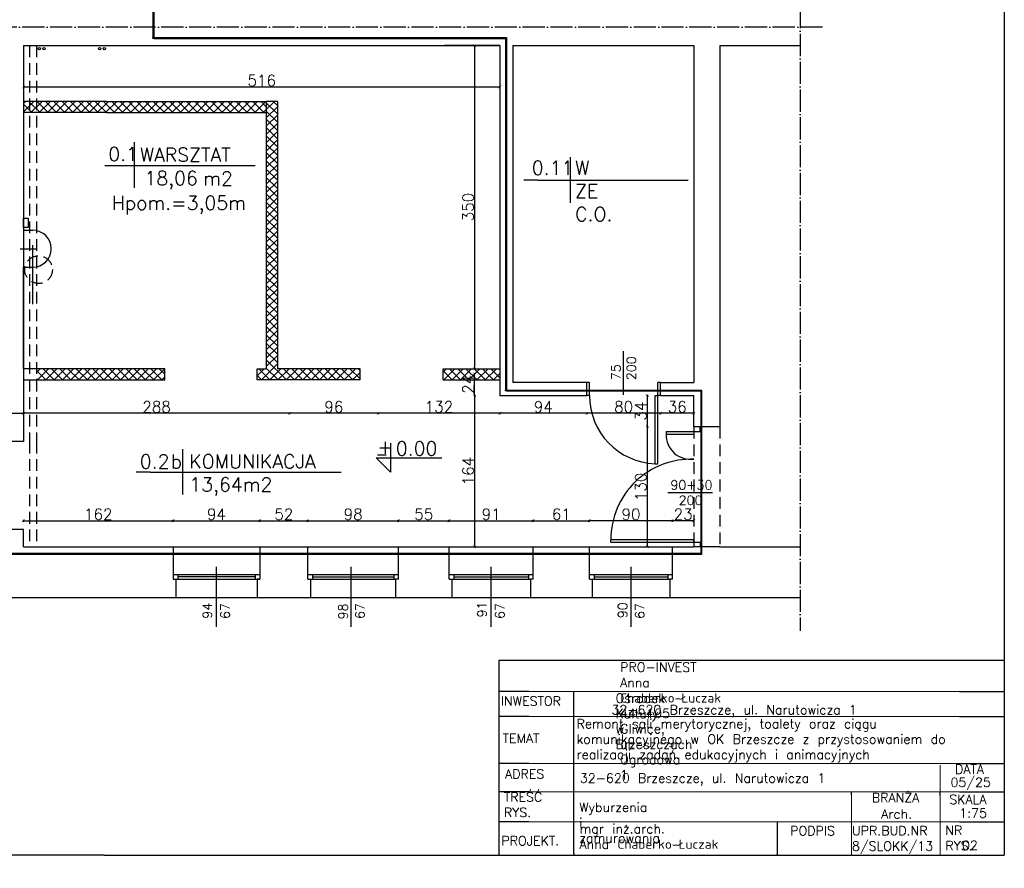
# Model space of a CAD drawing. Header units: millimetres. Extents: x -155361 to 49141, y -33787 to 6941.
# Tile 40 of 44: x -21397 to -20331, y 4366 to 5285. Entities that reach past the tile are written whole.
import ezdxf

# ---------------------------------------------------------------- set-up
doc = ezdxf.new("R2010")
doc.units = ezdxf.units.MM
doc.linetypes.add('ACAD_ISO04W100', pattern=[30, 24, -3, 0, -3])
doc.linetypes.add('DASHED', pattern=[19.05, 12.7, -6.35])
doc.layers.add('P', color=250, linetype='Continuous', lineweight=100)
doc.styles.add('Opisowy', font='txt.shx')
doc.styles.get("Standard").update_dxf_attribs({"font": 'txt.shx'})
doc.dimstyles.new('ISO-25', dxfattribs={"dimtxt": 12, "dimasz": 3, "dimexe": 1, "dimexo": 1, "dimgap": 1, "dimtad": 1, "dimdec": 0, "dimtxsty": 'Opisowy', "dimblk": 'ARCHTICK', "dimcen": 2.5, "dimadec": 0, "dimazin": 0, "dimtfac": 1, "dimtdec": 0, "dimtmove": 0, "dimatfit": 3, "dimldrblk": 'ARCHTICK', "dimfxl": 1, "dimfxlon": 1, "dimarcsym": 0})
pattern_1 = [(45, (-413.4446, 6057.9826), (-4.490128, 4.490128), []), (135, (-413.4446, 6057.9826), (-4.490128, -4.490128), [])]

# ---------------------------------------------------------------- blocks, each defined once
blk = doc.blocks.new('_ArchTick')
at = {"color": 0, "linetype": 'ByBlock', "const_width": 0.15}
blk.add_lwpolyline([(-0.5, -0.5), (0.5, 0.5)], dxfattribs=at)
blk = doc.blocks.new('*D11401')
at = {"color": 0, "lineweight": -2}
for p, q in [((-21434.1, 4857.7), (-21434.1, 4859.7)), ((-21434.1, 4858.7), (-21393.1, 4858.7)), ((-21393.1, 4857.7), (-21393.1, 4859.7))]:
    blk.add_line(p, q, dxfattribs=at)
at = {"layer": 'Defpoints', "color": 0}
for p in [(-21393.1, 4858.7), (-21434.1, 4841.2), (-21393.1, 4841.2)]:
    blk.add_point(p, dxfattribs=at)
at = {"color": 0, "lineweight": -2, "xscale": 3, "yscale": 3, "zscale": 3, "rotation": 180}
blk.add_blockref('_ArchTick', (-21434.1, 4858.7), dxfattribs=at)
at = {"color": 0, "lineweight": -2, "xscale": 3, "yscale": 3, "zscale": 3}
blk.add_blockref('_ArchTick', (-21393.1, 4858.7), dxfattribs=at)
at = {"color": 0, "insert": (-21413.6, 4865.7), "char_height": 12, "attachment_point": 5, "style": 'Opisowy'}
blk.add_mtext('41', dxfattribs=at)
blk = doc.blocks.new('*D11439')
at = {"color": 0, "lineweight": -2}
for p, q in [((-21393.1, 4859.7), (-21393.1, 4857.7)), ((-21105, 4858.7), (-21393.1, 4858.7)), ((-21105, 4859.7), (-21105, 4857.7))]:
    blk.add_line(p, q, dxfattribs=at)
at = {"layer": 'Defpoints', "color": 0}
for p in [(-21393.1, 4915.2), (-21105, 4915.2), (-21393.1, 4858.7)]:
    blk.add_point(p, dxfattribs=at)
at = {"color": 0, "lineweight": -2, "xscale": 3, "yscale": 3, "zscale": 3, "rotation": 180}
blk.add_blockref('_ArchTick', (-21393.1, 4858.7), dxfattribs=at)
at = {"color": 0, "lineweight": -2, "xscale": 3, "yscale": 3, "zscale": 3}
blk.add_blockref('_ArchTick', (-21105, 4858.7), dxfattribs=at)
at = {"color": 0, "insert": (-21249, 4865.7), "char_height": 12, "attachment_point": 5, "style": 'Opisowy'}
blk.add_mtext('288', dxfattribs=at)
blk = doc.blocks.new('*D11440')
at = {"color": 0, "lineweight": -2}
for p, q in [((-21105, 4859.7), (-21105, 4857.7)), ((-21009.1, 4858.7), (-21105, 4858.7)), ((-21009.1, 4859.7), (-21009.1, 4857.7))]:
    blk.add_line(p, q, dxfattribs=at)
at = {"layer": 'Defpoints', "color": 0}
for p in [(-21105, 4915.2), (-21009.1, 4915.2), (-21105, 4858.7)]:
    blk.add_point(p, dxfattribs=at)
at = {"color": 0, "lineweight": -2, "xscale": 3, "yscale": 3, "zscale": 3, "rotation": 180}
blk.add_blockref('_ArchTick', (-21105, 4858.7), dxfattribs=at)
at = {"color": 0, "lineweight": -2, "xscale": 3, "yscale": 3, "zscale": 3}
blk.add_blockref('_ArchTick', (-21009.1, 4858.7), dxfattribs=at)
at = {"color": 0, "insert": (-21057, 4865.7), "char_height": 12, "attachment_point": 5, "style": 'Opisowy'}
blk.add_mtext('96', dxfattribs=at)
blk = doc.blocks.new('*D11441')
at = {"color": 0, "lineweight": -2}
for p, q in [((-21009.1, 4859.7), (-21009.1, 4857.7)), ((-20877.1, 4858.7), (-21009.1, 4858.7)), ((-20877.1, 4859.7), (-20877.1, 4857.7))]:
    blk.add_line(p, q, dxfattribs=at)
at = {"layer": 'Defpoints', "color": 0}
for p in [(-21009.1, 4915.2), (-20877.1, 4915.2), (-21009.1, 4858.7)]:
    blk.add_point(p, dxfattribs=at)
at = {"color": 0, "lineweight": -2, "xscale": 3, "yscale": 3, "zscale": 3, "rotation": 180}
blk.add_blockref('_ArchTick', (-21009.1, 4858.7), dxfattribs=at)
at = {"color": 0, "lineweight": -2, "xscale": 3, "yscale": 3, "zscale": 3}
blk.add_blockref('_ArchTick', (-20877.1, 4858.7), dxfattribs=at)
at = {"color": 0, "insert": (-20943.1, 4865.7), "char_height": 12, "attachment_point": 5, "style": 'Opisowy'}
blk.add_mtext('132', dxfattribs=at)
blk = doc.blocks.new('*D11442')
at = {"color": 0, "lineweight": -2}
for p, q in [((-20877.1, 4859.7), (-20877.1, 4857.7)), ((-20783.1, 4858.7), (-20877.1, 4858.7)), ((-20783.1, 4859.7), (-20783.1, 4857.7))]:
    blk.add_line(p, q, dxfattribs=at)
at = {"layer": 'Defpoints', "color": 0}
for p in [(-20877.1, 4891.2), (-20783.1, 4891.2), (-20877.1, 4858.7)]:
    blk.add_point(p, dxfattribs=at)
at = {"color": 0, "lineweight": -2, "xscale": 3, "yscale": 3, "zscale": 3, "rotation": 180}
blk.add_blockref('_ArchTick', (-20877.1, 4858.7), dxfattribs=at)
at = {"color": 0, "lineweight": -2, "xscale": 3, "yscale": 3, "zscale": 3}
blk.add_blockref('_ArchTick', (-20783.1, 4858.7), dxfattribs=at)
at = {"color": 0, "insert": (-20830.1, 4865.7), "char_height": 12, "attachment_point": 5, "style": 'Opisowy'}
blk.add_mtext('94', dxfattribs=at)
blk = doc.blocks.new('*D11443')
at = {"color": 0, "lineweight": -2}
for p, q in [((-20783.1, 4859.7), (-20783.1, 4857.7)), ((-20703.1, 4858.7), (-20783.1, 4858.7)), ((-20703.1, 4859.7), (-20703.1, 4857.7))]:
    blk.add_line(p, q, dxfattribs=at)
at = {"layer": 'Defpoints', "color": 0}
for p in [(-20783.1, 4891.2), (-20703.1, 4891.2), (-20783.1, 4858.7)]:
    blk.add_point(p, dxfattribs=at)
at = {"color": 0, "lineweight": -2, "xscale": 3, "yscale": 3, "zscale": 3, "rotation": 180}
blk.add_blockref('_ArchTick', (-20783.1, 4858.7), dxfattribs=at)
at = {"color": 0, "lineweight": -2, "xscale": 3, "yscale": 3, "zscale": 3}
blk.add_blockref('_ArchTick', (-20703.1, 4858.7), dxfattribs=at)
at = {"color": 0, "insert": (-20743.1, 4865.7), "char_height": 12, "attachment_point": 5, "style": 'Opisowy'}
blk.add_mtext('80', dxfattribs=at)
blk = doc.blocks.new('*D11444')
at = {"color": 0, "lineweight": -2}
for p, q in [((-20703.1, 4859.7), (-20703.1, 4857.7)), ((-20667.1, 4858.7), (-20703.1, 4858.7)), ((-20667.1, 4859.7), (-20667.1, 4857.7))]:
    blk.add_line(p, q, dxfattribs=at)
at = {"layer": 'Defpoints', "color": 0}
for p in [(-20703.1, 4891.2), (-20667.1, 4891.2), (-20703.1, 4858.7)]:
    blk.add_point(p, dxfattribs=at)
at = {"color": 0, "lineweight": -2, "xscale": 3, "yscale": 3, "zscale": 3, "rotation": 180}
blk.add_blockref('_ArchTick', (-20703.1, 4858.7), dxfattribs=at)
at = {"color": 0, "lineweight": -2, "xscale": 3, "yscale": 3, "zscale": 3}
blk.add_blockref('_ArchTick', (-20667.1, 4858.7), dxfattribs=at)
at = {"color": 0, "insert": (-20685.1, 4865.7), "char_height": 12, "attachment_point": 5, "style": 'Opisowy'}
blk.add_mtext('36', dxfattribs=at)
blk = doc.blocks.new('*D11488')
at = {"color": 0, "lineweight": -2}
for p, q in [((-21393.1, 4741.3), (-21393.1, 4743.3)), ((-21393.1, 4742.3), (-21231.1, 4742.3)), ((-21231.1, 4741.3), (-21231.1, 4743.3))]:
    blk.add_line(p, q, dxfattribs=at)
at = {"layer": 'Defpoints', "color": 0}
for p in [(-21231.1, 4742.3), (-21393.1, 4705.9), (-21231.1, 4705.9)]:
    blk.add_point(p, dxfattribs=at)
at = {"color": 0, "lineweight": -2, "xscale": 3, "yscale": 3, "zscale": 3, "rotation": 180}
blk.add_blockref('_ArchTick', (-21393.1, 4742.3), dxfattribs=at)
at = {"color": 0, "lineweight": -2, "xscale": 3, "yscale": 3, "zscale": 3}
blk.add_blockref('_ArchTick', (-21231.1, 4742.3), dxfattribs=at)
at = {"color": 0, "insert": (-21312.1, 4749.3), "char_height": 12, "attachment_point": 5, "style": 'Opisowy'}
blk.add_mtext('162', dxfattribs=at)
blk = doc.blocks.new('*D11489')
at = {"color": 0, "lineweight": -2}
for p, q in [((-21231.1, 4741.3), (-21231.1, 4743.3)), ((-21231.1, 4742.3), (-21137.1, 4742.3)), ((-21137.1, 4741.3), (-21137.1, 4743.3))]:
    blk.add_line(p, q, dxfattribs=at)
at = {"layer": 'Defpoints', "color": 0}
for p in [(-21137.1, 4742.3), (-21231.1, 4704.4), (-21137.1, 4704.4)]:
    blk.add_point(p, dxfattribs=at)
at = {"color": 0, "lineweight": -2, "xscale": 3, "yscale": 3, "zscale": 3, "rotation": 180}
blk.add_blockref('_ArchTick', (-21231.1, 4742.3), dxfattribs=at)
at = {"color": 0, "lineweight": -2, "xscale": 3, "yscale": 3, "zscale": 3}
blk.add_blockref('_ArchTick', (-21137.1, 4742.3), dxfattribs=at)
at = {"color": 0, "insert": (-21184.1, 4749.3), "char_height": 12, "attachment_point": 5, "style": 'Opisowy'}
blk.add_mtext('94', dxfattribs=at)
blk = doc.blocks.new('*D11490')
at = {"color": 0, "lineweight": -2}
for p, q in [((-21137.1, 4741.3), (-21137.1, 4743.3)), ((-21137.1, 4742.3), (-21085.1, 4742.3)), ((-21085.1, 4741.3), (-21085.1, 4743.3))]:
    blk.add_line(p, q, dxfattribs=at)
at = {"layer": 'Defpoints', "color": 0}
for p in [(-21085.1, 4742.3), (-21137.1, 4705.9), (-21085.1, 4705.9)]:
    blk.add_point(p, dxfattribs=at)
at = {"color": 0, "lineweight": -2, "xscale": 3, "yscale": 3, "zscale": 3, "rotation": 180}
blk.add_blockref('_ArchTick', (-21137.1, 4742.3), dxfattribs=at)
at = {"color": 0, "lineweight": -2, "xscale": 3, "yscale": 3, "zscale": 3}
blk.add_blockref('_ArchTick', (-21085.1, 4742.3), dxfattribs=at)
at = {"color": 0, "insert": (-21111.1, 4749.3), "char_height": 12, "attachment_point": 5, "style": 'Opisowy'}
blk.add_mtext('52', dxfattribs=at)
blk = doc.blocks.new('*D11491')
at = {"color": 0, "lineweight": -2}
for p, q in [((-21085.1, 4741.3), (-21085.1, 4743.3)), ((-21085.1, 4742.3), (-20987.1, 4742.3)), ((-20987.1, 4741.3), (-20987.1, 4743.3))]:
    blk.add_line(p, q, dxfattribs=at)
at = {"layer": 'Defpoints', "color": 0}
for p in [(-20987.1, 4742.3), (-21085.1, 4708.5), (-20987.1, 4708.5)]:
    blk.add_point(p, dxfattribs=at)
at = {"color": 0, "lineweight": -2, "xscale": 3, "yscale": 3, "zscale": 3, "rotation": 180}
blk.add_blockref('_ArchTick', (-21085.1, 4742.3), dxfattribs=at)
at = {"color": 0, "lineweight": -2, "xscale": 3, "yscale": 3, "zscale": 3}
blk.add_blockref('_ArchTick', (-20987.1, 4742.3), dxfattribs=at)
at = {"color": 0, "insert": (-21036.1, 4749.3), "char_height": 12, "attachment_point": 5, "style": 'Opisowy'}
blk.add_mtext('98', dxfattribs=at)
blk = doc.blocks.new('*D11492')
at = {"color": 0, "lineweight": -2}
for p, q in [((-20987.1, 4741.3), (-20987.1, 4743.3)), ((-20987.1, 4742.3), (-20932.1, 4742.3)), ((-20932.1, 4741.3), (-20932.1, 4743.3))]:
    blk.add_line(p, q, dxfattribs=at)
at = {"layer": 'Defpoints', "color": 0}
for p in [(-20932.1, 4742.3), (-20987.1, 4708.5), (-20932.1, 4708.5)]:
    blk.add_point(p, dxfattribs=at)
at = {"color": 0, "lineweight": -2, "xscale": 3, "yscale": 3, "zscale": 3, "rotation": 180}
blk.add_blockref('_ArchTick', (-20987.1, 4742.3), dxfattribs=at)
at = {"color": 0, "lineweight": -2, "xscale": 3, "yscale": 3, "zscale": 3}
blk.add_blockref('_ArchTick', (-20932.1, 4742.3), dxfattribs=at)
at = {"color": 0, "insert": (-20959.6, 4749.3), "char_height": 12, "attachment_point": 5, "style": 'Opisowy'}
blk.add_mtext('55', dxfattribs=at)
blk = doc.blocks.new('*D11493')
at = {"color": 0, "lineweight": -2}
for p, q in [((-20932.1, 4741.3), (-20932.1, 4743.3)), ((-20932.1, 4742.3), (-20841.1, 4742.3)), ((-20841.1, 4741.3), (-20841.1, 4743.3))]:
    blk.add_line(p, q, dxfattribs=at)
at = {"layer": 'Defpoints', "color": 0}
for p in [(-20841.1, 4742.3), (-20932.1, 4713.8), (-20841.1, 4713.8)]:
    blk.add_point(p, dxfattribs=at)
at = {"color": 0, "lineweight": -2, "xscale": 3, "yscale": 3, "zscale": 3, "rotation": 180}
blk.add_blockref('_ArchTick', (-20932.1, 4742.3), dxfattribs=at)
at = {"color": 0, "lineweight": -2, "xscale": 3, "yscale": 3, "zscale": 3}
blk.add_blockref('_ArchTick', (-20841.1, 4742.3), dxfattribs=at)
at = {"color": 0, "insert": (-20886.6, 4749.3), "char_height": 12, "attachment_point": 5, "style": 'Opisowy'}
blk.add_mtext('91', dxfattribs=at)
blk = doc.blocks.new('*D11494')
at = {"color": 0, "lineweight": -2}
for p, q in [((-20841.1, 4741.3), (-20841.1, 4743.3)), ((-20841.1, 4742.3), (-20780.1, 4742.3)), ((-20780.1, 4741.3), (-20780.1, 4743.3))]:
    blk.add_line(p, q, dxfattribs=at)
at = {"layer": 'Defpoints', "color": 0}
for p in [(-20780.1, 4742.3), (-20841.1, 4712.5), (-20780.1, 4712.5)]:
    blk.add_point(p, dxfattribs=at)
at = {"color": 0, "lineweight": -2, "xscale": 3, "yscale": 3, "zscale": 3, "rotation": 180}
blk.add_blockref('_ArchTick', (-20841.1, 4742.3), dxfattribs=at)
at = {"color": 0, "lineweight": -2, "xscale": 3, "yscale": 3, "zscale": 3}
blk.add_blockref('_ArchTick', (-20780.1, 4742.3), dxfattribs=at)
at = {"color": 0, "insert": (-20810.6, 4749.3), "char_height": 12, "attachment_point": 5, "style": 'Opisowy'}
blk.add_mtext('61', dxfattribs=at)
blk = doc.blocks.new('*D11495')
at = {"color": 0, "lineweight": -2}
for p, q in [((-20780.1, 4741.3), (-20780.1, 4743.3)), ((-20690.1, 4742.3), (-20780.1, 4742.3)), ((-20690.1, 4741.3), (-20690.1, 4743.3))]:
    blk.add_line(p, q, dxfattribs=at)
at = {"layer": 'Defpoints', "color": 0}
for p in [(-20780.1, 4742.3), (-20780.1, 4714), (-20690.1, 4714)]:
    blk.add_point(p, dxfattribs=at)
at = {"color": 0, "lineweight": -2, "xscale": 3, "yscale": 3, "zscale": 3, "rotation": 180}
blk.add_blockref('_ArchTick', (-20780.1, 4742.3), dxfattribs=at)
at = {"color": 0, "lineweight": -2, "xscale": 3, "yscale": 3, "zscale": 3}
blk.add_blockref('_ArchTick', (-20690.1, 4742.3), dxfattribs=at)
at = {"color": 0, "insert": (-20735.1, 4749.3), "char_height": 12, "attachment_point": 5, "style": 'Opisowy'}
blk.add_mtext('90', dxfattribs=at)
blk = doc.blocks.new('*D11496')
at = {"color": 0, "lineweight": -2}
for p, q in [((-20690.1, 4741.3), (-20690.1, 4743.3)), ((-20667.1, 4742.3), (-20690.1, 4742.3)), ((-20667.1, 4741.3), (-20667.1, 4743.3))]:
    blk.add_line(p, q, dxfattribs=at)
at = {"layer": 'Defpoints', "color": 0}
for p in [(-20690.1, 4742.3), (-20690.1, 4721.5), (-20667.1, 4721.5)]:
    blk.add_point(p, dxfattribs=at)
at = {"color": 0, "lineweight": -2, "xscale": 3, "yscale": 3, "zscale": 3, "rotation": 180}
blk.add_blockref('_ArchTick', (-20690.1, 4742.3), dxfattribs=at)
at = {"color": 0, "lineweight": -2, "xscale": 3, "yscale": 3, "zscale": 3}
blk.add_blockref('_ArchTick', (-20667.1, 4742.3), dxfattribs=at)
at = {"color": 0, "insert": (-20678.6, 4749.3), "char_height": 12, "attachment_point": 5, "style": 'Opisowy'}
blk.add_mtext('23', dxfattribs=at)
blk = doc.blocks.new('*D11497')
at = {"color": 0, "lineweight": -2}
for p, q in [((-21393.1, 5213.2), (-21393.1, 5211.2)), ((-21393.1, 5212.2), (-20877.1, 5212.2)), ((-20877.1, 5213.2), (-20877.1, 5211.2))]:
    blk.add_line(p, q, dxfattribs=at)
at = {"layer": 'Defpoints', "color": 0}
for p in [(-21393.1, 5257), (-20877.1, 5257), (-20877.1, 5212.2)]:
    blk.add_point(p, dxfattribs=at)
at = {"color": 0, "lineweight": -2, "xscale": 3, "yscale": 3, "zscale": 3, "rotation": 180}
blk.add_blockref('_ArchTick', (-21393.1, 5212.2), dxfattribs=at)
at = {"color": 0, "lineweight": -2, "xscale": 3, "yscale": 3, "zscale": 3}
blk.add_blockref('_ArchTick', (-20877.1, 5212.2), dxfattribs=at)
at = {"color": 0, "insert": (-21135.1, 5219.2), "char_height": 12, "attachment_point": 5, "style": 'Opisowy'}
blk.add_mtext('516', dxfattribs=at)
blk = doc.blocks.new('*D11498')
at = {"color": 0, "lineweight": -2}
for p, q in [((-20905.6, 5257), (-20905.6, 5257)), ((-20904.6, 5257), (-20904.6, 4907)), ((-20905.6, 4907), (-20905.6, 4907))]:
    blk.add_line(p, q, dxfattribs=at)
at = {"layer": 'Defpoints', "color": 0}
for p in [(-20904.6, 5257), (-20904.6, 4907), (-20904.6, 4907)]:
    blk.add_point(p, dxfattribs=at)
at = {"color": 0, "lineweight": -2, "xscale": 3, "yscale": 3, "zscale": 3}
for p, rotation in [((-20904.6, 5257), 90), ((-20904.6, 4907), -90.00000000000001)]:
    blk.add_blockref('_ArchTick', p, dxfattribs=dict(at, rotation=rotation))
at = {"color": 0, "insert": (-20911.6, 5082), "char_height": 12, "attachment_point": 5, "rotation": 90, "style": 'Opisowy'}
blk.add_mtext('350', dxfattribs=at)
blk = doc.blocks.new('*D11499')
at = {"color": 0, "lineweight": -2}
for p, q in [((-20905.5, 4902), (-20905.5, 4902)), ((-20904.5, 4878), (-20904.5, 4902)), ((-20905.5, 4878), (-20905.5, 4878))]:
    blk.add_line(p, q, dxfattribs=at)
at = {"layer": 'Defpoints', "color": 0}
for p in [(-20904.5, 4902), (-20904.5, 4902), (-20904.5, 4878)]:
    blk.add_point(p, dxfattribs=at)
at = {"color": 0, "lineweight": -2, "xscale": 3, "yscale": 3, "zscale": 3}
for p, rotation in [((-20904.5, 4902), 90), ((-20904.5, 4878), -90.00000000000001)]:
    blk.add_blockref('_ArchTick', p, dxfattribs=dict(at, rotation=rotation))
at = {"color": 0, "insert": (-20911.5, 4890), "char_height": 12, "attachment_point": 5, "rotation": 90, "style": 'Opisowy'}
blk.add_mtext('24', dxfattribs=at)
blk = doc.blocks.new('*D11500')
at = {"color": 0, "lineweight": -2}
for p, q in [((-20903.5, 4878), (-20905.5, 4878)), ((-20904.5, 4878), (-20904.5, 4714)), ((-20903.5, 4714), (-20905.5, 4714))]:
    blk.add_line(p, q, dxfattribs=at)
at = {"layer": 'Defpoints', "color": 0}
for p in [(-20877.1, 4878), (-20904.5, 4714), (-20877.1, 4714)]:
    blk.add_point(p, dxfattribs=at)
at = {"color": 0, "lineweight": -2, "xscale": 3, "yscale": 3, "zscale": 3}
for p, rotation in [((-20904.5, 4878), 90), ((-20904.5, 4714), -90.00000000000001)]:
    blk.add_blockref('_ArchTick', p, dxfattribs=dict(at, rotation=rotation))
at = {"color": 0, "insert": (-20911.5, 4796), "char_height": 12, "attachment_point": 5, "rotation": 90, "style": 'Opisowy'}
blk.add_mtext('164', dxfattribs=at)
blk = doc.blocks.new('*D11508')
at = {"color": 0, "lineweight": -2}
for p, q in [((-20716.5, 4878), (-20718.5, 4878)), ((-20717.5, 4878), (-20717.5, 4844)), ((-20716.5, 4844), (-20718.5, 4844))]:
    blk.add_line(p, q, dxfattribs=at)
at = {"layer": 'Defpoints', "color": 0}
for p in [(-20667.1, 4878), (-20717.5, 4844), (-20667.1, 4844)]:
    blk.add_point(p, dxfattribs=at)
at = {"color": 0, "lineweight": -2, "xscale": 3, "yscale": 3, "zscale": 3}
for p, rotation in [((-20717.5, 4878), 90), ((-20717.5, 4844), -90.00000000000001)]:
    blk.add_blockref('_ArchTick', p, dxfattribs=dict(at, rotation=rotation))
at = {"color": 0, "insert": (-20724.5, 4861), "char_height": 12, "attachment_point": 5, "rotation": 90, "style": 'Opisowy'}
blk.add_mtext('34', dxfattribs=at)
blk = doc.blocks.new('*D11509')
at = {"color": 0, "lineweight": -2}
for p, q in [((-20716.5, 4844), (-20718.5, 4844)), ((-20717.5, 4844), (-20717.5, 4714)), ((-20716.5, 4714), (-20718.5, 4714))]:
    blk.add_line(p, q, dxfattribs=at)
at = {"layer": 'Defpoints', "color": 0}
for p in [(-20667.1, 4844), (-20717.5, 4714), (-20667.1, 4714)]:
    blk.add_point(p, dxfattribs=at)
at = {"color": 0, "lineweight": -2, "xscale": 3, "yscale": 3, "zscale": 3}
for p, rotation in [((-20717.5, 4844), 90), ((-20717.5, 4714), -90.00000000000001)]:
    blk.add_blockref('_ArchTick', p, dxfattribs=dict(at, rotation=rotation))
at = {"color": 0, "insert": (-20724.5, 4779), "char_height": 12, "attachment_point": 5, "rotation": 90, "style": 'Opisowy'}
blk.add_mtext('130', dxfattribs=at)

msp = doc.modelspace()

# ---------------------------------------------------------------- hatches: boundary and pattern name
h = msp.add_hatch(color=1)
h.paths.add_polyline_path([(-21252.1, 5277), (-21252.1, 5388.6), (-21253.1, 5388.6), (-21253.1, 5277)])
h.paths.add_polyline_path([(-21253.1, 5388.6), (-21252.1, 5388.6), (-21252.1, 5426), (-21253.1, 5426)])
h.paths.add_polyline_path([(-21253.1, 5265.8), (-21253.1, 5264.8), (-21252.1, 5264.8), (-21252.1, 5265.8), (-21252.1, 5277), (-21253.1, 5277)])
for points in [[(-20871.1, 5264.8), (-20871.1, 5265.8), (-21252.1, 5265.8), (-21252.1, 5264.8)], [(-20871.1, 4883.9), (-20871.1, 4882.9), (-20870.1, 4882.9), (-20870.1, 4883.9), (-20870.1, 5265.8), (-20871.1, 5265.8)], [(-20783.1, 4882.9), (-20783.1, 4883.9), (-20870.1, 4883.9), (-20870.1, 4882.9)], [(-21700.8, 4706.9), (-21231.1, 4706.9), (-21231.1, 4705.9), (-21700.8, 4705.9)], [(-21231.1, 4705.9), (-21137.1, 4705.9), (-21137.1, 4706.9), (-21231.1, 4706.9)]]:
    msp.add_hatch(color=1).paths.add_polyline_path(points)
h = msp.add_hatch()
h.set_pattern_fill('ANSI37', color=256, scale=2, style=0)
h.set_pattern_definition([(45, (-2422.7867, 10900.8336), (-4.490128, 4.490128), []), (135, (-2422.7867, 10900.8336), (-4.490128, -4.490128), [])])
h.paths.add_polyline_path([(-21378.9, 5184.5), (-21303.1, 5184.5), (-21247.6, 5184.5), (-21191.8, 5184.5), (-21173.6, 5184.5), (-21172.1, 5184.5), (-21170.6, 5184.5), (-21130.1, 5184.5), (-21130.1, 5196.5), (-21303.1, 5196.5), (-21378.9, 5196.5)])
h.paths.add_polyline_path([(-21386.5, 5184.5), (-21378.9, 5184.5), (-21378.9, 5196.5), (-21386.5, 5196.5)])
h.paths.add_polyline_path([(-21393.1, 5184.5), (-21386.5, 5184.5), (-21386.5, 5196.5), (-21393.1, 5196.5)])
h = msp.add_hatch()
h.set_pattern_fill('ANSI37', color=256, scale=2, style=0)
h.set_pattern_definition(pattern_1)
h.paths.add_polyline_path([(-21130.1, 4907), (-21140.1, 4907), (-21140.1, 4895), (-21028.6, 4895), (-21028.6, 4907), (-21118.1, 4907), (-21118.1, 5196.5), (-21130.1, 5196.5), (-21130.1, 5184.5)])
h = msp.add_hatch()
h.set_pattern_fill('ANSI37', color=256, scale=2, style=0)
h.set_pattern_definition(pattern_1)
h.paths.add_polyline_path([(-21240.1, 4895), (-21240.1, 4907), (-21378.9, 4907), (-21378.9, 4895)])
h = msp.add_hatch()
h.set_pattern_fill('ANSI37', color=256, scale=2, style=0)
h.set_pattern_definition(pattern_1)
h.paths.add_polyline_path([(-20938.6, 4907), (-20938.6, 4895), (-20877.1, 4895), (-20877.1, 4902), (-20877.1, 4907)])
h.paths.add_polyline_path([(-20920.5, 4877), (-20902.5, 4877), (-20902.5, 4903), (-20920.5, 4903)], flags=24)
h = msp.add_hatch(color=1)
h.paths.add_polyline_path([(-20659.6, 4882.9), (-20659.6, 4883.9), (-20703.1, 4883.9), (-20703.1, 4882.9)])
h.paths.add_polyline_path([(-20743.5, 4883.9), (-20706.1, 4883.9), (-20706.1, 4882.9), (-20743.5, 4882.9)])
h.paths.add_polyline_path([(-20780.1, 4882.9), (-20780.1, 4883.9), (-20743.5, 4883.9), (-20743.5, 4882.9)])
h.paths.add_polyline_path([(-20703.1, 4882.9), (-20706.1, 4882.9), (-20706.1, 4883.9), (-20703.1, 4883.9)])
h.paths.add_polyline_path([(-20783.1, 4882.9), (-20783.1, 4883.9), (-20780.1, 4883.9), (-20780.1, 4882.9)])
h = msp.add_hatch(color=1)
h.paths.add_polyline_path([(-20658.6, 4772.8), (-20658.6, 4844), (-20659.6, 4844), (-20659.6, 4772.8)])
h.paths.add_polyline_path([(-20659.6, 4714), (-20658.6, 4714), (-20658.6, 4772.8), (-20659.6, 4772.8)])
h.paths.add_polyline_path([(-20659.6, 4844), (-20658.6, 4844), (-20658.6, 4883.9), (-20659.6, 4883.9)])
h.paths.add_polyline_path([(-20658.6, 4706.9), (-20658.6, 4714), (-20659.6, 4714), (-20659.6, 4706.9)])
h.paths.add_polyline_path([(-20699, 4792.8), (-20699, 4752.8), (-20642.4, 4752.8), (-20642.4, 4792.8)], flags=24)
h.paths.add_polyline_path([(-20699, 4792.8), (-20699, 4752.8), (-20642.4, 4752.8), (-20642.4, 4792.8)], flags=24)
h = msp.add_hatch(color=1)
h.paths.add_polyline_path([(-21085.1, 4705.9), (-20987.1, 4705.9), (-20987.1, 4706.9), (-21085.1, 4706.9)])
h.paths.add_polyline_path([(-20932.1, 4705.9), (-20841.1, 4705.9), (-20841.1, 4706.9), (-20932.1, 4706.9)])
h.paths.add_polyline_path([(-20780.1, 4705.9), (-20690.1, 4705.9), (-20690.1, 4706.9), (-20780.1, 4706.9)])
h.paths.add_polyline_path([(-20841.1, 4705.9), (-20780.1, 4705.9), (-20780.1, 4706.9), (-20841.1, 4706.9)])
h.paths.add_polyline_path([(-20987.1, 4705.9), (-20932.1, 4705.9), (-20932.1, 4706.9), (-20987.1, 4706.9)])
h.paths.add_polyline_path([(-21137.1, 4705.9), (-21085.1, 4705.9), (-21085.1, 4706.9), (-21137.1, 4706.9)])
h.paths.add_polyline_path([(-20690.1, 4705.9), (-20658.6, 4705.9), (-20658.6, 4706.9), (-20690.1, 4706.9)])

# ---------------------------------------------------------------- linework, layer by layer
for p, q in [((-20330.8, 6940.9), (-20330.8, 4380.1)), ((-21393.1, 5257), (-20877.1, 5257)), ((-21393.1, 5257), (-21393.1, 4907)), ((-20877.1, 5257), (-20937.1, 5257)), ((-20877.1, 5257), (-20877.1, 4907)), ((-20863.1, 5257), (-20863.1, 4907)), ((-20863.1, 5257), (-20667.1, 5257)), ((-20667.1, 5257), (-20667.1, 4892)), ((-20639.1, 5257), (-20639.1, 4844)), ((-20639.1, 5257), (-20551.9, 5257)), ((-21303.1, 5196.5), (-21393.1, 5196.5)), ((-21303.1, 5196.5), (-21130.1, 5196.5)), ((-21130.1, 5196.5), (-21130.1, 4907)), ((-21118.1, 5196.5), (-21130.1, 5196.5)), ((-21118.1, 5196.5), (-21118.1, 4907)), ((-21303.1, 5184.5), (-21393.1, 5184.5)), ((-21303.1, 5184.5), (-21130.1, 5184.5)), ((-21273.1, 5152.3), (-21273.1, 5102.9)), ((-20801.2, 5136.2), (-20801.2, 5086.8)), ((-21304.9, 5127), (-21142.1, 5127)), ((-20836.1, 5111.2), (-20851.2, 5111.2)), ((-20836.1, 5111.2), (-20673.3, 5111.2)), ((-21393.1, 5069.9), (-21388.1, 5069.9)), ((-21393.1, 5059.9), (-21393.1, 5069.9)), ((-21388.1, 5069.9), (-21388.1, 5059.9)), ((-21388.1, 5059.9), (-21393.1, 5059.9)), ((-21393.1, 5057), (-21383.1, 5057)), ((-21396.8, 5037), (-21378.9, 5037)), ((-21383.4, 5040.8), (-21383.4, 5033.2)), ((-21383.1, 4977), (-21383.1, 5033)), ((-21393.1, 4907), (-21393.1, 5017)), ((-21393.1, 5017), (-21383.1, 5017)), ((-20743.5, 4926), (-20743.5, 4878.6)), ((-21393.1, 4907), (-21393.1, 4902)), ((-21240.1, 4907), (-21393.1, 4907)), ((-21240.1, 4895), (-21240.1, 4907)), ((-21140.1, 4895), (-21140.1, 4907)), ((-21140.1, 4907), (-21130.1, 4907)), ((-21028.6, 4907), (-21118.1, 4907)), ((-21028.6, 4895), (-21028.6, 4907)), ((-20938.6, 4907), (-20877.1, 4907)), ((-20938.6, 4895), (-20938.6, 4907)), ((-20877.1, 4907), (-20877.1, 4902)), ((-20863.1, 4907), (-20863.1, 4892)), ((-21393.1, 4902), (-21393.1, 4828)), ((-21393.1, 4895), (-21240.1, 4895)), ((-21028.6, 4895), (-21140.1, 4895)), ((-20938.6, 4895), (-20877.1, 4895)), ((-20877.1, 4902), (-20877.1, 4878)), ((-20783.1, 4892), (-20863.1, 4892)), ((-20783.1, 4878), (-20783.1, 4892)), ((-20780.1, 4892), (-20783.1, 4892)), ((-20780.1, 4878), (-20780.1, 4892)), ((-20706.1, 4878), (-20706.1, 4892)), ((-20703.1, 4892), (-20706.1, 4892)), ((-20703.1, 4878), (-20703.1, 4892)), ((-20703.1, 4892), (-20667.1, 4892)), ((-20877.1, 4878), (-20783.1, 4878)), ((-20780.1, 4878), (-20783.1, 4878)), ((-20709.1, 4804), (-20709.1, 4878)), ((-20709.1, 4878), (-20706.1, 4878)), ((-20703.1, 4878), (-20706.1, 4878)), ((-20706.1, 4804), (-20706.1, 4878)), ((-20703.1, 4878), (-20667.1, 4878)), ((-20667.1, 4844), (-20667.1, 4878)), ((-20639.1, 4844), (-20667.1, 4844)), ((-20667.1, 4844), (-20667.1, 4839)), ((-20660.1, 4839), (-20660.1, 4844)), ((-20697.1, 4839), (-20667.1, 4839)), ((-20697.1, 4839), (-20697.1, 4836)), ((-20697.1, 4836), (-20667.1, 4836)), ((-20667.1, 4839), (-20667.1, 4836)), ((-20667.1, 4839), (-20660.1, 4839)), ((-21393.1, 4828), (-21434.1, 4828)), ((-20995.6, 4826.3), (-20995.6, 4795)), ((-21220.9, 4820), (-21220.9, 4770.6)), ((-21011.2, 4810.5), (-20940.1, 4810.5)), ((-21011.2, 4810.5), (-20995.6, 4795)), ((-21009.7, 4813.8), (-21000.2, 4813.8)), ((-20709.1, 4804), (-20706.1, 4804)), ((-21255.8, 4794.9), (-21270.9, 4794.9)), ((-21255.8, 4794.9), (-21093, 4794.9)), ((-21093, 4794.9), (-21049.2, 4794.9)), ((-20695.1, 4772.8), (-20646.8, 4772.8)), ((-21393.1, 4733), (-21434.1, 4733)), ((-21393.1, 4714), (-21393.1, 4733)), ((-21393.1, 4714), (-20854.4, 4714)), ((-21231.1, 4714), (-21231.1, 4684)), ((-21137.1, 4714), (-21137.1, 4684)), ((-21085.1, 4679), (-21085.1, 4714)), ((-20987.1, 4679), (-20987.1, 4714)), ((-20932.1, 4679), (-20932.1, 4714)), ((-20854.4, 4714), (-20667.1, 4714)), ((-20841.1, 4679), (-20841.1, 4714)), ((-20780.1, 4679), (-20780.1, 4714)), ((-20757.1, 4722), (-20667.1, 4722)), ((-20757.1, 4719), (-20757.1, 4722)), ((-20757.1, 4719), (-20667.1, 4719)), ((-20690.1, 4679), (-20690.1, 4714)), ((-20667.1, 4719), (-20667.1, 4722)), ((-20667.1, 4719), (-20667.1, 4714)), ((-20667.1, 4719), (-20660.1, 4719)), ((-20639.1, 4714), (-20667.1, 4714)), ((-20660.1, 4719), (-20660.1, 4714)), ((-20639.1, 4714), (-20551.9, 4714)), ((-21184.1, 4627.5), (-21184.1, 4692.5)), ((-21038.1, 4627.5), (-21038.1, 4692.5)), ((-20886.6, 4627.5), (-20886.6, 4692.5)), ((-20735.1, 4627.5), (-20735.1, 4692.5)), ((-21231.1, 4684), (-21137.1, 4684)), ((-21231.1, 4684), (-21231.1, 4679)), ((-21226.1, 4684), (-21226.1, 4679)), ((-21142.1, 4684), (-21142.1, 4679)), ((-21137.1, 4684), (-21137.1, 4679)), ((-21085.1, 4684), (-20991.1, 4684)), ((-21080.1, 4684), (-21080.1, 4679)), ((-20992.1, 4684), (-20992.1, 4679)), ((-20991.1, 4684), (-20987.1, 4684)), ((-20932.1, 4684), (-20841.1, 4684)), ((-20927.1, 4684), (-20927.1, 4679)), ((-20846.1, 4684), (-20846.1, 4679)), ((-20780.1, 4684), (-20690.1, 4684)), ((-20775.1, 4684), (-20775.1, 4679)), ((-20695.1, 4684), (-20695.1, 4679)), ((-21231.1, 4679), (-21137.1, 4679)), ((-21231.1, 4679), (-21228.1, 4679)), ((-21228.1, 4679), (-21228.1, 4659)), ((-21142.1, 4681.5), (-21226.1, 4681.5)), ((-21137.1, 4679), (-21140.1, 4679)), ((-21140.1, 4679), (-21140.1, 4659)), ((-21085.1, 4679), (-20991.1, 4679)), ((-21082.1, 4679), (-21082.1, 4659)), ((-21080.1, 4681.5), (-20992.1, 4681.5)), ((-20991.1, 4679), (-20990.1, 4679)), ((-20987.1, 4679), (-20990.1, 4679)), ((-20990.1, 4679), (-20990.1, 4659)), ((-20932.1, 4679), (-20844.1, 4679)), ((-20929.1, 4679), (-20929.1, 4659)), ((-20927.1, 4681.5), (-20846.1, 4681.5)), ((-20841.1, 4679), (-20844.1, 4679)), ((-20844.1, 4679), (-20844.1, 4659)), ((-20780.1, 4679), (-20693.1, 4679)), ((-20777.1, 4679), (-20777.1, 4659)), ((-20775.1, 4681.5), (-20695.1, 4681.5)), ((-20690.1, 4679), (-20693.1, 4679)), ((-20693.1, 4679), (-20693.1, 4659)), ((-22135.1, 4659), (-20551.9, 4659)), ((-20878.4, 4591.1), (-20878.4, 4381.8)), ((-20845.7, 4591.1), (-20878.4, 4591.1)), ((-20330.8, 4591.1), (-20845.7, 4591.1)), ((-20845.7, 4557.4), (-20878.4, 4557.4)), ((-20796.9, 4551.5), (-20796.9, 4557.4)), ((-20379.4, 4557.4), (-20330.8, 4557.4)), ((-20796.9, 4381.8), (-20796.9, 4551.5)), ((-20845.7, 4530.3), (-20878.4, 4530.3)), ((-20379.4, 4530.3), (-20330.8, 4530.3)), ((-20845.7, 4479.2), (-20878.4, 4479.2)), ((-20379.4, 4479.2), (-20330.8, 4479.2)), ((-20845.7, 4448.8), (-20878.4, 4448.8)), ((-20496.4, 4445.3), (-20496.4, 4448.8)), ((-20400.3, 4444.7), (-20400.3, 4448.8)), ((-20379.4, 4448.8), (-20330.8, 4448.8)), ((-20845.7, 4416.1), (-20878.4, 4416.1)), ((-20577, 4416.1), (-20577, 4380.1)), ((-20379.4, 4416.1), (-20330.8, 4416.1)), ((-21305.6, 4380.1), (-22280.5, 4380.1)), ((-21305.6, 4380.1), (-20330.8, 4380.1)), ((-20878.4, 4381.8), (-20878.4, 4380.1)), ((-20796.9, 4381.8), (-20796.9, 4380.1))]:
    msp.add_line(p, q)
at = {"color": 1}
for p, q in [((-21253.1, 5426), (-21253.1, 5265.8)), ((-21252.1, 5426), (-21252.1, 5265.8)), ((-21253.1, 5264.8), (-21253.1, 5265.8)), ((-21252.1, 5264.8), (-21253.1, 5264.8)), ((-21252.1, 5265.8), (-20870.1, 5265.8)), ((-21252.1, 5264.8), (-20870.1, 5264.8)), ((-20871.1, 5265.8), (-20871.1, 4883.9)), ((-20870.1, 5265.8), (-20870.1, 4883.9)), ((-20871.1, 4882.9), (-20871.1, 4883.9)), ((-20870.1, 4882.9), (-20871.1, 4882.9)), ((-20870.1, 4883.9), (-20658.6, 4883.9)), ((-20870.1, 4882.9), (-20658.6, 4882.9)), ((-20659.6, 4883.9), (-20659.6, 4705.9)), ((-20658.6, 4883.9), (-20658.6, 4705.9)), ((-20658.6, 4706.9), (-21701.8, 4706.9)), ((-20658.6, 4705.9), (-21701.8, 4705.9))]:
    msp.add_line(p, q, dxfattribs=at)
at = {"linetype": 'ACAD_ISO04W100'}
for p, q in [((-20551.9, 5390), (-20551.9, 4623.2)), ((-20527.6, 5277), (-22272.2, 5277))]:
    msp.add_line(p, q, dxfattribs=at)
at = {"linetype": 'DASHED'}
for p, q in [((-21386.5, 5257), (-21386.5, 4828)), ((-21378.9, 5257), (-21378.9, 4828)), ((-20667.1, 4844), (-20667.1, 4714)), ((-20639.1, 4844), (-20639.1, 4714)), ((-21386.5, 4828), (-21386.5, 4714)), ((-21378.9, 4828), (-21378.9, 4714))]:
    msp.add_line(p, q, dxfattribs=at)
at = {"color": 0, "lineweight": 13}
for p, q in [((-20845.7, 4557.4), (-20379.4, 4557.4)), ((-20845.7, 4530.3), (-20379.4, 4530.3)), ((-20845.7, 4479.2), (-20379.4, 4479.2)), ((-20400.3, 4477.5), (-20400.3, 4380.1)), ((-20845.7, 4448.8), (-20379.4, 4448.8)), ((-20496.4, 4445.3), (-20496.4, 4380.1)), ((-20845.7, 4416.1), (-20379.4, 4416.1))]:
    msp.add_line(p, q, dxfattribs=at)
for centre in [(-21375.8, 5253.8), (-21375.8, 5253.8), (-21370.8, 5253.8), (-21370.8, 5253.8), (-21310.7, 5253.8), (-21310.7, 5253.8), (-21305.7, 5253.8), (-21305.7, 5253.8)]:
    msp.add_circle(centre, 1.25)
at = {"linetype": 'DASHED'}
msp.add_circle((-21376.8, 5014.3), 15, dxfattribs=at)
for centre, radius, start, end in [((-21383.1, 5037), 20, 270, 90), ((-20706, 4878), 74.1, 180, 267.6295), ((-20670.5, 4835.4), 26.6, 178.7198, 277.3058), ((-20670, 4722), 87, 88.058, 180)]:
    msp.add_arc(centre, radius, start, end)

# ---------------------------------------------------------------- texts
at = {"attachment_point": 1}
for s, insert, char_height, width in [('0.1', (-21301.3, 5147), 15, 18.22), ('WARSZTAT', (-21267.1, 5146.3), 15, 1.505), ('0.11', (-20842.6, 5132.1), 15, 5.141), ('W ZE C.O.', (-20795.7, 5132), 15, 1.265), ('18,06', (-21262.1, 5120.9), 15, 3.761), ('m2', (-21198.5, 5120.5), 15, 7.64), ('Hpom.=3,05m', (-21297.4, 5094.1), 15, 3.835), ('+', (-21009.9, 4829.8), 15, 2.9), ('0.00', (-20989.8, 4828), 15, 0.725), ('0.2', (-21267.1, 4814), 15, 2.571), ('b', (-21233.7, 4814), 15, 5.901), ('KOMUNIKACJA', (-21213.6, 4814.1), 15, 5.143), ('13,64m2', (-21213.5, 4789.1), 15, 136.279), ('90+30\\P 200', (-20692.4, 4786.1), 10, 53.223), ('PRO-INVEST Anna Chaberko-Łuczak\\P   44-105 Gliwice, ul. Ogrodowa 1', (-20746.9, 4588.7), 10, 0.474), ('Ośrodek Kultury w Brzeszczach', (-20751.9, 4555.1), 10, 0.63), ('32-620 Brzeszcze, ul. Narutowicza 1', (-20756.3, 4542.5), 10, 398.626), ('Remont sali merytorycznej, toalety oraz ciągu komunikacyjnego w OK Brzeszcze z przystosowaniem do realizacji zadań edukacyjnych i animacyjnych', (-20794.1, 4527.4), 10, 466.008), ('32-620 Brzeszcze, ul. Narutowicza 1', (-20790.5, 4468.5), 10, 398.626), ('DATA', (-20384.2, 4478.2), 10, 16.935), ('05/25', (-20389.1, 4464), 10, 5.412), ('Wyburzenia i zamurowania', (-20791.2, 4436.9), 10, 0.592), ('1:75', (-20379.6, 4430.6), 10, 0.431), ('PODPIS', (-20562.7, 4411.5), 10, 9.018), ('PROJEKT.', (-20875.5, 4400.7), 10, 10.405), ('02', (-20376.6, 4395.7), 10, 0.318)]:
    msp.add_mtext(s, dxfattribs=dict(at, insert=insert, char_height=char_height, width=width))
at = {"char_height": 10, "attachment_point": 1, "rotation": 90}
for s, insert, width in [('75\\P200', (-20756.4, 4894.6), 13.43), ('94', (-21199, 4636.2), 3.551), ('67', (-21179.7, 4635.9), 40.994), ('98', (-21052, 4635.5), 0.71), ('67', (-21033.7, 4635.9), 40.994), ('91', (-20901.6, 4637.7), 15.626), ('67', (-20882.2, 4635.9), 40.994), ('90', (-20749.3, 4636.7), 0.71), ('67', (-20730.7, 4635.9), 40.994)]:
    msp.add_mtext(s, dxfattribs=dict(at, insert=insert, width=width))
at = {"lineweight": 13, "char_height": 10, "attachment_point": 1}
for s, insert in [('INWESTOR', (-20876.2, 4552)), ('BRANŻA', (-20474.3, 4447.3)), ('SKALA', (-20390.4, 4445.4)), ('Arch.', (-20464.2, 4429.6))]:
    msp.add_mtext(s, dxfattribs=dict(at, insert=insert))
at = {"color": 0, "lineweight": 13, "char_height": 10, "attachment_point": 1}
for s, insert in [('TEMAT', (-20874.1, 4511.6)), ('ADRES', (-20871.5, 4473)), ('mgr inż.arch. \\PAnna Chaberko-Łuczak', (-20790.9, 4413.6))]:
    msp.add_mtext(s, dxfattribs=dict(at, insert=insert))
at = {"insert": (-20872.8, 4448.1), "char_height": 10, "attachment_point": 1}
msp.add_mtext('TREŚĆ\\PRYS.', dxfattribs=at)
at = {"lineweight": 13, "insert": (-20394.7, 4412), "char_height": 10, "width": 0.342, "attachment_point": 1}
msp.add_mtext('NR RYS.\\P  ', dxfattribs=at)
at = {"layer": 'P', "color": 0, "linetype": 'Continuous', "lineweight": 13, "insert": (-20495.8, 4411.6), "char_height": 10, "width": 0.29, "attachment_point": 1}
msp.add_mtext(' UPR.BUD.NR\\P8/SLOKK/13', dxfattribs=at)

# ---------------------------------------------------------------- dimensions: what is measured, and where the dimension line sits
for base, p1, p2, picture, middle in [((-20904.6, 4907), (-20904.6, 5257), (-20904.6, 4907), '*D11498', (-20911.6, 5082)), ((-20904.5, 4902), (-20904.5, 4878), (-20904.5, 4902), '*D11499', (-20911.5, 4890)), ((-20904.5, 4714), (-20877.1, 4878), (-20877.1, 4714), '*D11500', (-20911.5, 4796)), ((-20717.5, 4844), (-20667.1, 4878), (-20667.1, 4844), '*D11508', (-20724.5, 4861)), ((-20717.5, 4714), (-20667.1, 4844), (-20667.1, 4714), '*D11509', (-20724.5, 4779))]:
    dim = msp.add_linear_dim(base=base, p1=p1, p2=p2, angle=90, dimstyle='ISO-25', override={"dimzin": 1})
    dim.commit()
    dim.dimension.update_dxf_attribs({"geometry": picture, "text_midpoint": middle})
for base, p1, p2, picture, middle in [((-20877.1, 5212.2), (-21393.1, 5257), (-20877.1, 5257), '*D11497', (-21135.1, 5219.2)), ((-21393.1, 4858.7), (-21105, 4915.2), (-21393.1, 4915.2), '*D11439', (-21249, 4865.7)), ((-21105, 4858.7), (-21009.1, 4915.2), (-21105, 4915.2), '*D11440', (-21057, 4865.7)), ((-21009.1, 4858.7), (-20877.1, 4915.2), (-21009.1, 4915.2), '*D11441', (-20943.1, 4865.7)), ((-20877.1, 4858.7), (-20783.1, 4891.2), (-20877.1, 4891.2), '*D11442', (-20830.1, 4865.7)), ((-20783.1, 4858.7), (-20703.1, 4891.2), (-20783.1, 4891.2), '*D11443', (-20743.1, 4865.7)), ((-20703.1, 4858.7), (-20667.1, 4891.2), (-20703.1, 4891.2), '*D11444', (-20685.1, 4865.7)), ((-21393.1, 4858.7), (-21434.1, 4841.2), (-21393.1, 4841.2), '*D11401', (-21413.6, 4865.7)), ((-21231.1, 4742.3), (-21393.1, 4705.9), (-21231.1, 4705.9), '*D11488', (-21312.1, 4749.3)), ((-21137.1, 4742.3), (-21231.1, 4704.4), (-21137.1, 4704.4), '*D11489', (-21184.1, 4749.3)), ((-21085.1, 4742.3), (-21137.1, 4705.9), (-21085.1, 4705.9), '*D11490', (-21111.1, 4749.3)), ((-20987.1, 4742.3), (-21085.1, 4708.5), (-20987.1, 4708.5), '*D11491', (-21036.1, 4749.3)), ((-20932.1, 4742.3), (-20987.1, 4708.5), (-20932.1, 4708.5), '*D11492', (-20959.6, 4749.3)), ((-20841.1, 4742.3), (-20932.1, 4713.8), (-20841.1, 4713.8), '*D11493', (-20886.6, 4749.3)), ((-20780.1, 4742.3), (-20841.1, 4712.5), (-20780.1, 4712.5), '*D11494', (-20810.6, 4749.3)), ((-20780.1, 4742.3), (-20690.1, 4714), (-20780.1, 4714), '*D11495', (-20735.1, 4749.3)), ((-20690.1, 4742.3), (-20667.1, 4721.5), (-20690.1, 4721.5), '*D11496', (-20678.6, 4749.3))]:
    dim = msp.add_linear_dim(base=base, p1=p1, p2=p2, dimstyle='ISO-25', override={"dimzin": 1})
    dim.commit()
    dim.dimension.update_dxf_attribs({"geometry": picture, "text_midpoint": middle})

doc.saveas('drawing.dxf')
